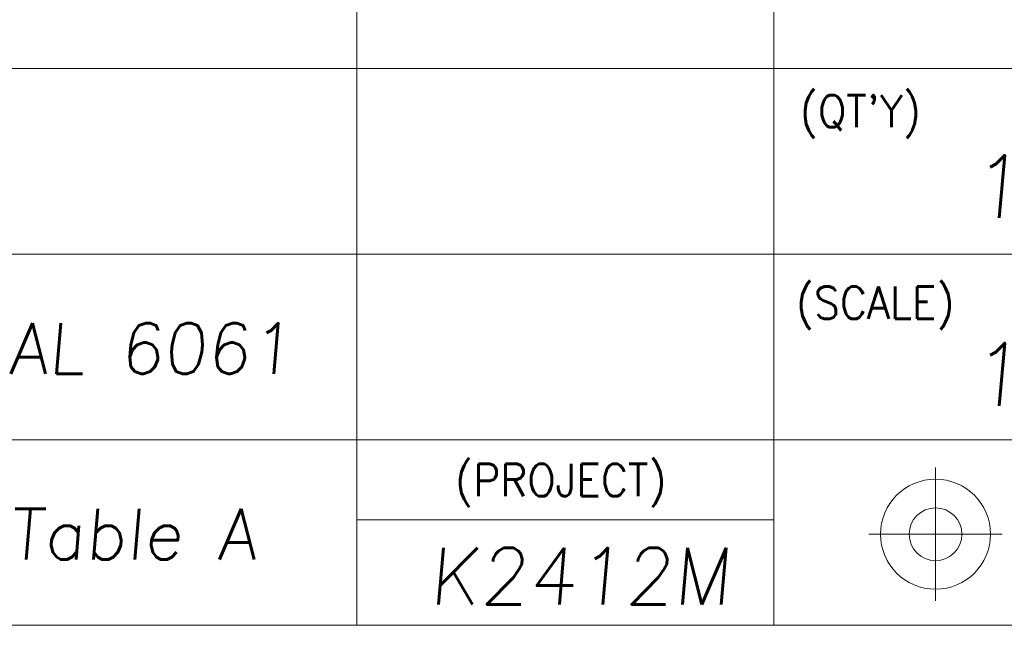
# Model space of a CAD drawing. Header units: millimetres. Extents: x 4065 to 8083, y -652 to 5416.
# Tile 185 of 256: x 4498 to 4533, y 4130 to 4151. Entities that reach past the tile are written whole.
import ezdxf
from ezdxf.enums import TextEntityAlignment as Align

# ---------------------------------------------------------------- set-up
doc = ezdxf.new("R2010")
doc.units = ezdxf.units.MM
doc.header["$LTSCALE"] = 0.8
doc.layers.get('0').update_dxf_attribs({"linetype": 'CONTINUOUS', "lineweight": 0})
doc.layers.add('2', color=3, linetype='CONTINUOUS', lineweight=0)
doc.styles.get("Standard").update_dxf_attribs({"font": 'romans.shx', "width": 0.8, "oblique": 5, "bigfont": 'whgtxt.shx'})

msp = doc.modelspace()

# ---------------------------------------------------------------- linework, layer by layer
at = {"color": 7, "linetype": 'Continuous'}
for p, q in [((4510.317, 4129.64), (4510.317, 4159.168)), ((4525.081, 4129.64), (4525.081, 4159.168)), ((4480.79, 4149.325), (4556.249, 4149.325)), ((4480.79, 4142.764), (4542.659, 4142.764)), ((4480.79, 4136.202), (4556.249, 4136.202)), ((4530.797, 4130.505), (4530.797, 4135.216)), ((4510.317, 4133.364), (4525.081, 4133.364)), ((4528.441, 4132.86), (4533.152, 4132.86)), ((4480.79, 4129.64), (4556.249, 4129.64))]:
    msp.add_line(p, q, dxfattribs=at)
for radius in [1.945, 0.933]:
    msp.add_circle((4530.797, 4132.86), radius, dxfattribs=at)

# ---------------------------------------------------------------- texts
at = {"color": 7, "linetype": 'Continuous', "width": 0.933333}
for s, p in [("(QT'Y)", (4525.997, 4148.386)), ('(SCALE)', (4525.861, 4141.614)), ('(PROJECT)', (4513.799, 4135.343))]:
    msp.add_text(s, height=1.1408, dxfattribs=at).set_placement(p, align=Align.TOP_LEFT)
at = {"layer": '2', "oblique": 5}
for s, p in [('1 EA', (4532.009, 4144.043)), ('1 : 1', (4532.009, 4137.402))]:
    msp.add_text(s, height=2.2157, dxfattribs=at).set_placement(p)
at = {"layer": '2', "linetype": 'Continuous', "oblique": 5}
for s, height, p in [('AL 6061', 1.7947, (4498, 4138.526)), ('Table A', 1.7947, (4498, 4131.964)), ('K2412M', 1.9941, (4512.872, 4130.379))]:
    msp.add_text(s, height=height, dxfattribs=at).set_placement(p)

doc.saveas('drawing.dxf')
